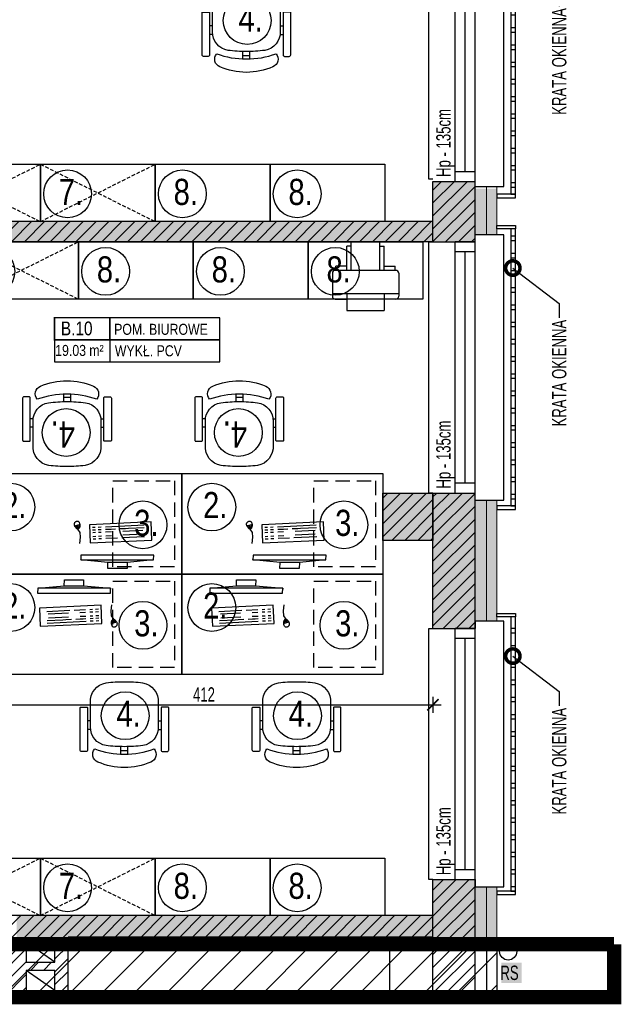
# Model space of a CAD drawing. Header units: millimetres. Extents: x 99331 to 130831, y -7610 to 25890.
# Tile 91 of 101: x 128026 to 128445, y 19850 to 20536. Entities that reach past the tile are written whole.
import ezdxf
from ezdxf import colors
from ezdxf.entities.mleader import LeaderData, LeaderLine
from ezdxf.enums import TextEntityAlignment as Align
from ezdxf.math import Vec2, Vec3

# ---------------------------------------------------------------- set-up
doc = ezdxf.new("R2010")
doc.units = ezdxf.units.MM
doc.linetypes.add('DASHED', pattern=[0.75, 0.5, -0.25])
doc.layers.get('DEFPOINTS').update_dxf_attribs({"lineweight": 9})
for name, color, linetype in [('_AAB_WYPOSAŻENIE', 193, 'Continuous'), ('_HSA_HATCH_WYPEŁNIENIA_PRZEGRÓD', 205, 'Continuous'), ('_HSA_OPIS', 43, 'Continuous'), ('_HSA_OPIS_WYPOSAŻENIA', 43, 'Continuous'), ('_HSA_STOLARKA_ZEWNĘTRZNA', 132, 'Continuous'), ('_HSA_WIDOKOWE', 1, 'Continuous'), ('_HSA_WIDOKOWE_CIENKIE', 8, 'Continuous'), ('_HSA_WYM_50', 141, 'Continuous'), ('_HSA_WYPOSAŻENIE', 193, 'Continuous'), ('_HSA_ZAKRES_OPRACOWANIA', 213, 'Continuous'), ('_HSA_ŚCIANY_DZIAŁOWE', 6, 'Continuous'), ('_HSA_ŚCIANY_KONSTRUKCYJNE', 3, 'Continuous'), ('_HSA_ŚCIANY_MUROWANE', 4, 'Continuous')]:
    doc.layers.add(name, color=color, linetype=linetype)
doc.layers.add('_HSA_IZOLACJA_TERMICZNA', color=2, linetype='Continuous', lineweight=5)
doc.layers.add('A- stolarka', color=221, linetype='Continuous', lineweight=20)
doc.layers.add('_HSA_ZAKRES_OPRACOWANIA_HATCH', color=31, linetype='Continuous', transparency=0.5)
doc.styles.add('Arial', font='Arial.ttf')
doc.styles.add('ARIAL_30', font='Arial.ttf', dxfattribs={"width": 0.8, "height": 7})
doc.styles.add('ARIAL_50', font='Arial Narrow.ttf', dxfattribs={"width": 0.8, "height": 10})
doc.linetypes.add('BATTING', pattern='A,0.00254,-2.54,[134,ltypeshp.shx,S=2.54,R=0,X=-2.54,Y=0],-5.08,[134,ltypeshp.shx,S=2.54,R=180,X=2.54,Y=0],-2.54', length=10.16254)
doc.dimstyles.new('WYM_WEWN_50', dxfattribs={"dimscale": 0.7, "dimtxt": 10, "dimasz": 2, "dimexe": 10, "dimexo": 0, "dimgap": 3, "dimtad": 1, "dimdec": 1, "dimrnd": 1e-05, "dimtxsty": 'ARIAL_50', "dimblk": 'Wym-03', "dimcen": 0, "dimdle": 10, "dimse1": 1, "dimse2": 1, "dimclrt": 256, "dimazin": 2, "dimtfac": 1, "dimtdec": 1, "dimtix": 1, "dimtmove": 2, "dimatfit": 0, "dimfxl": 1, "dimtolj": 1, "dimtzin": 0, "dimarcsym": 0})
pattern_1 = [(45, (40000, 0), (-4.49012806, 4.49012806), [])]

# ---------------------------------------------------------------- blocks, each defined once
blk = doc.blocks.new('*U7')
blk.add_line((1, 0.4), (1, -0.4))
at = {"const_width": 0.03}
blk.add_lwpolyline([(0, 0), (1, 0), (1, 0.4), (0, 0.4)], close=True, dxfattribs=at)
for points in [[(1, 0), (3, 0), (3, 0.4), (1, 0.4)], [(0, -0.4), (3, -0.4), (3, 0), (0, 0)]]:
    blk.add_lwpolyline(points, close=True)
at = {"style": 'Arial', "width": 0.8}
blk.add_attdef('NR', text='', height=0.25, dxfattribs=at).set_placement((0.4, 0.08), align=Align.CENTER)
for tag, p in [('NAZWA', (1.079, 0.089)), ('0000', (0.03, -0.291)), ('WYK', (1.092, -0.301))]:
    blk.add_attdef(tag, p, '', height=0.2, dxfattribs=at)
blk = doc.blocks.new('szafka_80x40')
at = {"layer": '_AAB_WYPOSAŻENIE'}
blk.add_lwpolyline([(0, 40), (80, 40), (80, 0), (0, 0)], close=True, dxfattribs=at)
at = {"layer": '_HSA_OPIS_WYPOSAŻENIA'}
blk.add_circle((18.91, 19.34), 16.65, dxfattribs=at)
at = {"layer": '_HSA_WYPOSAŻENIE', "linetype": 'DASHED', "ltscale": 5}
for points in [[(0, 40), (80, 0)], [(0, 0), (80, 40)]]:
    blk.add_lwpolyline(points, dxfattribs=at)
at = {"layer": '_HSA_OPIS_WYPOSAŻENIA', "insert": (12.8, 29.82), "char_height": 18.2, "attachment_point": 1, "style": 'ARIAL_30'}
blk.add_mtext_dynamic_manual_height_columns('7.', width=375.4118, gutter_width=5850.55, heights=[0], dxfattribs=at)
blk = doc.blocks.new('szafka_niska_80x40')
at = {"layer": '_AAB_WYPOSAŻENIE'}
blk.add_lwpolyline([(0, 40), (80, 40), (80, 0), (0, 0)], close=True, dxfattribs=at)
at = {"layer": '_HSA_OPIS_WYPOSAŻENIA'}
blk.add_circle((18.91, 19.34), 16.65, dxfattribs=at)
at = {"layer": '_HSA_OPIS_WYPOSAŻENIA', "insert": (12.8, 29.82), "char_height": 18.2, "attachment_point": 1, "style": 'ARIAL_30'}
blk.add_mtext_dynamic_manual_height_columns('8.', width=375.4118, gutter_width=5850.55, heights=[0], dxfattribs=at)
blk = doc.blocks.new('*U46')
at = {"linetype": 'ByBlock', "ltscale": 10}
for p, q in [((0, 14), (175, 14)), ((0, 0), (0, 14)), ((7, 0), (7, 14)), ((168, 14), (168, 0)), ((175, 14), (175, 0)), ((7, 7), (168, 7)), ((0, 0), (175, 0))]:
    blk.add_line(p, q, dxfattribs=at)
blk = doc.blocks.new('A$Cd0d3e085')
for points in [[(0, 0), (13.11, 0), (13.11, -2.48), (0, -2.48)], [(13.11, -2.48), (9.9, -2.48), (9.9, -193.46), (13.11, -193.46)], [(9.9, -13.46), (13.11, -13.46), (13.11, -10.54), (9.9, -10.54)], [(9.9, -25.46), (13.11, -25.46), (13.11, -22.54), (9.9, -22.54)], [(9.9, -37.46), (13.11, -37.46), (13.11, -34.54), (9.9, -34.54)], [(9.9, -49.46), (13.11, -49.46), (13.11, -46.54), (9.9, -46.54)], [(9.9, -61.46), (13.11, -61.46), (13.11, -58.54), (9.9, -58.54)], [(9.9, -73.46), (13.11, -73.46), (13.11, -70.54), (9.9, -70.54)], [(9.9, -85.46), (13.11, -85.46), (13.11, -82.54), (9.9, -82.54)], [(9.9, -97.46), (13.11, -97.46), (13.11, -94.54), (9.9, -94.54)], [(9.9, -109.46), (13.11, -109.46), (13.11, -106.54), (9.9, -106.54)], [(9.9, -121.46), (13.11, -121.46), (13.11, -118.54), (9.9, -118.54)], [(9.9, -133.46), (13.11, -133.46), (13.11, -130.54), (9.9, -130.54)], [(9.9, -145.46), (13.11, -145.46), (13.11, -142.54), (9.9, -142.54)], [(9.9, -157.46), (13.11, -157.46), (13.11, -154.54), (9.9, -154.54)], [(9.9, -169.46), (13.11, -169.46), (13.11, -166.54), (9.9, -166.54)], [(9.9, -181.46), (13.11, -181.46), (13.11, -178.54), (9.9, -178.54)], [(9.9, -193.46), (13.11, -193.46), (13.11, -190.54), (9.9, -190.54)], [(0, -195.94), (13.11, -195.94), (13.11, -193.46), (0, -193.46)]]:
    blk.add_lwpolyline(points, close=True)
blk = doc.blocks.new('A$Cbb3937aa')
for points in [[(0, 197.94), (13.11, 197.94), (13.11, 195.46), (0, 195.46)], [(13.11, 195.46), (9.9, 195.46), (9.9, 2.48), (13.11, 2.48)], [(9.9, 187.44), (13.11, 187.44), (13.11, 190.37), (9.9, 190.37)], [(9.9, 175.44), (13.11, 175.44), (13.11, 178.37), (9.9, 178.37)], [(9.9, 163.44), (13.11, 163.44), (13.11, 166.37), (9.9, 166.37)], [(9.9, 151.44), (13.11, 151.44), (13.11, 154.37), (9.9, 154.37)], [(9.9, 139.44), (13.11, 139.44), (13.11, 142.37), (9.9, 142.37)], [(9.9, 127.44), (13.11, 127.44), (13.11, 130.37), (9.9, 130.37)], [(9.9, 115.44), (13.11, 115.44), (13.11, 118.37), (9.9, 118.37)], [(9.9, 103.44), (13.11, 103.44), (13.11, 106.37), (9.9, 106.37)], [(9.9, 91.44), (13.11, 91.44), (13.11, 94.37), (9.9, 94.37)], [(9.9, 79.44), (13.11, 79.44), (13.11, 82.37), (9.9, 82.37)], [(9.9, 67.44), (13.11, 67.44), (13.11, 70.37), (9.9, 70.37)], [(9.9, 55.44), (13.11, 55.44), (13.11, 58.37), (9.9, 58.37)], [(9.9, 43.44), (13.11, 43.44), (13.11, 46.37), (9.9, 46.37)], [(9.9, 31.44), (13.11, 31.44), (13.11, 34.37), (9.9, 34.37)], [(9.9, 19.44), (13.11, 19.44), (13.11, 22.37), (9.9, 22.37)], [(9.9, 7.44), (13.11, 7.44), (13.11, 10.37), (9.9, 10.37)], [(0, 0), (13.11, 0), (13.11, 2.48), (0, 2.48)]]:
    blk.add_lwpolyline(points, close=True)
blk = doc.blocks.new('*U92')
at = {"layer": '_AAB_WYPOSAŻENIE'}
blk.add_lwpolyline([(34485.45, 9512.76), (34625.45, 9512.76), (34625.45, 9442.76), (34485.45, 9442.76)], close=True, dxfattribs=at)
at = {"layer": '_HSA_OPIS_WYPOSAŻENIA'}
blk.add_circle((34506.38, 9489.46), 16.65, dxfattribs=at)
at = {"layer": '_HSA_OPIS_WYPOSAŻENIA', "insert": (34500.28, 9499.95), "char_height": 18.2, "attachment_point": 1, "style": 'ARIAL_30'}
blk.add_mtext_dynamic_manual_height_columns('2.', width=375.4118, gutter_width=5850.55, heights=[0], dxfattribs=at)
blk = doc.blocks.new('*U90')
at = {"layer": '_AAB_WYPOSAŻENIE', "linetype": 'DASHED', "ltscale": 20}
blk.add_lwpolyline([(34417.42, 9446.22), (34374.42, 9446.22), (34374.42, 9506.22), (34417.42, 9506.22)], close=True, dxfattribs=at)
at = {"layer": '_HSA_OPIS_WYPOSAŻENIA'}
blk.add_circle((34395.36, 9475.54), 16.65, dxfattribs=at)
at = {"layer": '_HSA_OPIS_WYPOSAŻENIA', "insert": (34389.25, 9486.03), "char_height": 18.2, "attachment_point": 1, "style": 'ARIAL_30'}
blk.add_mtext_dynamic_manual_height_columns('3.', width=375.4118, gutter_width=5850.55, heights=[0], dxfattribs=at)
blk = doc.blocks.new('KRZO')
at = {"color": 0}
for p, q in [((-23.6, -27.3), (-25.6, -27.3)), ((23.6, -27.3), (25.6, -27.3)), ((-23.53, -33.3), (-25.6, -33.3)), ((23.53, -33.3), (25.6, -33.3)), ((-2.46, -50.38), (-2.46, -45.2)), ((2.46, -50.38), (2.46, -45.2))]:
    blk.add_line(p, q, dxfattribs=at)
for points in [[(0, 0, 0.028526), (-12.69, -0.67, 0.385652), (-23.6, -14.7), (-23.6, -31.4, 0.383693), (-12.8, -44.4, 0.032317), (0, -45.23, 0.032317), (12.8, -44.4, 0.383693), (23.6, -31.4), (23.6, -14.7, 0.385652), (12.69, -0.67, 0.028526)], [(-29.9, -48.6, -0.414214), (-30.9, -47.6), (-30.9, -46.6), (-30.9, -18.2, -0.414214), (-30.4, -17.7), (-26.1, -17.7, -0.414214), (-25.6, -18.2), (-25.6, -47.6, -0.414214), (-26.6, -48.6), (-28.9, -48.6)], [(29.9, -48.6, 0.414214), (30.9, -47.6), (30.9, -46.6), (30.9, -18.2, 0.414214), (30.4, -17.7), (26.1, -17.7, 0.414214), (25.6, -18.2), (25.6, -47.6, 0.414214), (26.6, -48.6), (28.9, -48.6)], [(0, -59.73, 0.099829), (18.48, -55.96, 0.505402), (20.7, -46.8, -0.087014), (0, -50.43, -0.087014), (-20.7, -46.8, 0.505402), (-18.48, -55.96, 0.099829)]]:
    blk.add_lwpolyline(points, format="xyb", close=True, dxfattribs=at)
blk.add_lwpolyline([(2.46, -48), (0, -48), (-2.46, -48)], dxfattribs=at)
blk = doc.blocks.new('*U89')
at = {"layer": '_HSA_OPIS_WYPOSAŻENIA'}
blk.add_circle((0.57, -23.64), 16.65, dxfattribs=at)
at = {"layer": '_AAB_WYPOSAŻENIE', "xscale": -1, "rotation": 359.9999999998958}
blk.add_blockref('KRZO', (0, 0), dxfattribs=at)
at = {"layer": '_HSA_OPIS_WYPOSAŻENIA', "insert": (-5.53, -13.16), "char_height": 18.2, "attachment_point": 1, "style": 'ARIAL_30'}
blk.add_mtext_dynamic_manual_height_columns('4.', width=375.4118, gutter_width=5850.55, heights=[0], dxfattribs=at)
blk = doc.blocks.new('E1')
for p, q in [((39168.7, -57603.37), (39169.02, -57603.64)), ((39190.41, -57601.59), (39192.43, -57601.04)), ((39190.48, -57601.85), (39192.49, -57601.31)), ((39191, -57601.71), (39190.94, -57601.44)), ((39192.14, -57601.4), (39192.08, -57601.14)), ((39183.08, -57612.16), (39183.17, -57614.16)), ((39183.26, -57616.16), (39183.36, -57618.15)), ((39184.87, -57612.08), (39184.97, -57614.07)), ((39185.06, -57616.07), (39185.16, -57618.07)), ((39187.57, -57611.95), (39187.67, -57613.95)), ((39187.76, -57615.94), (39187.85, -57617.94)), ((39189.37, -57611.86), (39189.46, -57613.86)), ((39189.56, -57615.86), (39189.65, -57617.86)), ((39191.17, -57611.78), (39191.26, -57613.77)), ((39191.36, -57615.77), (39191.45, -57617.77)), ((39183.5, -57621.15), (39183.88, -57629.14)), ((39185.3, -57621.07), (39185.49, -57625.06)), ((39187.99, -57620.94), (39188.18, -57624.93)), ((39191.59, -57620.77), (39192.86, -57647.74)), ((39184.02, -57632.14), (39184.77, -57648.12)), ((39185.86, -57633.05), (39186.52, -57647.04)), ((39188.56, -57632.92), (39189.22, -57646.91))]:
    blk.add_line(p, q)
at = {"flags": 128}
for points in [[(39166.69, -57636.03), (39162.56, -57635.85), (39162.56, -57622.41), (39166.69, -57622.59), (39168.41, -57603.61), (39168.41, -57654.39), (39166.69, -57636.03), (39166.69, -57622.59)], [(39168.41, -57654.39), (39171.72, -57654.54), (39171.72, -57603.76), (39168.41, -57603.61)], [(39179.99, -57602.96), (39184.2, -57603.5), (39187.58, -57603.2), (39189.99, -57601.64)], [(39189.79, -57620.85), (39189.89, -57622.85), (39189.98, -57624.85), (39190.12, -57627.84)], [(39190.26, -57630.84), (39190.45, -57634.84), (39190.54, -57636.83), (39191.06, -57647.82)]]:
    blk.add_lwpolyline(points, dxfattribs=at)
for points in [[(39189.99, -57601.69), (39189.99, -57601.43), (39190.07, -57601.17), (39190.2, -57600.91), (39190.38, -57600.64), (39190.6, -57600.39), (39190.86, -57600.15), (39191.16, -57599.92), (39191.47, -57599.72), (39191.8, -57599.55), (39192.15, -57599.4), (39192.5, -57599.29), (39192.84, -57599.21), (39193.19, -57599.17), (39193.52, -57599.16), (39193.84, -57599.2), (39194.13, -57599.27), (39194.4, -57599.39), (39194.64, -57599.54), (39194.85, -57599.72), (39195.04, -57599.93), (39195.19, -57600.15), (39195.32, -57600.39), (39195.41, -57600.63), (39195.48, -57600.87), (39195.51, -57601.11), (39195.51, -57601.34), (39195.48, -57601.56), (39195.41, -57601.77), (39195.31, -57601.97), (39195.16, -57602.15), (39194.97, -57602.33), (39194.74, -57602.48), (39194.46, -57602.63), (39194.15, -57602.76), (39193.8, -57602.86), (39193.43, -57602.95), (39193.05, -57603.01), (39192.66, -57603.04), (39192.27, -57603.04), (39191.89, -57603), (39191.53, -57602.93), (39191.18, -57602.83), (39190.87, -57602.7), (39190.59, -57602.54), (39190.36, -57602.36), (39190.17, -57602.15), (39190.05, -57601.93)], [(39192.14, -57599.9), (39191.98, -57599.97), (39191.68, -57600.13), (39191.39, -57600.31), (39191.13, -57600.52), (39190.89, -57600.73), (39190.7, -57600.95), (39190.55, -57601.17), (39190.45, -57601.36), (39190.41, -57601.53), (39190.4, -57601.65), (39190.43, -57601.75), (39190.5, -57601.87), (39190.62, -57602.01), (39190.8, -57602.15), (39191.03, -57602.28), (39191.3, -57602.4), (39191.6, -57602.48), (39191.93, -57602.55), (39192.27, -57602.58), (39192.63, -57602.58), (39192.81, -57602.56)], [(39182.31, -57653.24), (39194.89, -57652.65), (39192.87, -57609.69), (39180.29, -57610.29)]]:
    blk.add_lwpolyline(points, close=True, dxfattribs=at)
blk = doc.blocks.new('_DotSmall')
at = {"color": 0, "linetype": 'ByBlock', "const_width": 0.5}
blk.add_lwpolyline([(-0.0625, 0, 1), (0.0625, 0, 1)], format="xyb", close=True, dxfattribs=at)
blk = doc.blocks.new('Wym-03')
for p, q in [((-4, 0), (4, 0)), ((0, 4), (0, -4))]:
    blk.add_line(p, q)
blk.add_lwpolyline([(-2.83, -2.83, 0.8, 0.8, 0), (2.83, 2.83, 0.05, 0.05, 0)], format="xyseb")
blk = doc.blocks.new('*D187')
at = {"layer": '_HSA_WYM_50', "color": 0, "lineweight": -2, "transparency": 16777216}
blk.add_line((127903.21, 20058.31), (128312.41, 20058.31), dxfattribs=at)
at = {"layer": 'DEFPOINTS', "color": 0, "transparency": 16777216}
for p in [(128313.81, 20111.42), (128313.81, 20058.31), (127901.81, 20039.88)]:
    blk.add_point(p, dxfattribs=at)
at = {"layer": '_HSA_WYM_50', "color": 0, "lineweight": -2, "transparency": 16777216, "xscale": 1.4, "yscale": 1.4, "zscale": 1.4, "rotation": 180}
blk.add_blockref('Wym-03', (127901.81, 20058.31), dxfattribs=at)
at = {"layer": '_HSA_WYM_50', "color": 0, "lineweight": -2, "transparency": 16777216, "xscale": 1.4, "yscale": 1.4, "zscale": 1.4}
blk.add_blockref('Wym-03', (128313.81, 20058.31), dxfattribs=at)
at = {"layer": '_HSA_WYM_50', "transparency": 16777216, "insert": (128154.26, 20065.43), "char_height": 10, "attachment_point": 5, "style": 'ARIAL_50'}
blk.add_mtext('\\A1;412', dxfattribs=at)

msp = doc.modelspace()

# ---------------------------------------------------------------- hatches: boundary and pattern name
at = {"layer": '_HSA_HATCH_WYPEŁNIENIA_PRZEGRÓD'}
h = msp.add_hatch(dxfattribs=at)
h.set_pattern_fill('ANSI31', color=256, scale=2, style=0)
h.set_pattern_definition([(45, (56000, 0), (-4.49012806, 4.49012806), [])])
h.paths.add_polyline_path([(128343.19, 21444.24), (128313.81, 21444.24), (128313.81, 21335.52), (128343.19, 21335.52)])
h.paths.add_polyline_path([(128313.81, 21406.25), (128263.81, 21406.25), (128263.81, 21370.53), (128313.81, 21370.53)])
h.paths.add_polyline_path([(128343.19, 21160.52), (128313.81, 21160.52), (128313.81, 21085.42), (128343.19, 21085.42)])
h.paths.add_polyline_path([(128343.19, 20910.42), (128313.81, 20910.42), (128313.81, 20749.35), (128343.19, 20749.35)])
h.paths.add_polyline_path([(128313.81, 20792.64), (128278.81, 20792.64), (128278.81, 20760.64), (128313.81, 20760.64)])
h.paths.add_polyline_path([(128343.19, 20639.35), (128313.81, 20639.35), (128313.81, 20597.92), (128343.19, 20597.92)])
h.paths.add_polyline_path([(128343.19, 20422.92), (128313.81, 20422.92), (128313.81, 20380.8), (128343.19, 20380.8)])
h.paths.add_polyline_path([(128313.81, 20205.8), (128278.81, 20205.8), (128278.81, 20172.8), (128313.81, 20172.8)])
h.paths.add_polyline_path([(120845.6, 25016.02), (125067.47, 25016.02), (125067.47, 25839.79), (120845.6, 25839.79)], flags=9)
h.paths.add_polyline_path([(126952.22, 20405.4), (127041.05, 20405.4), (127041.05, 20433.52), (126952.22, 20433.52)], flags=9)
h.paths.add_polyline_path([(128343.19, 21701.88), (128313.81, 21701.88), (128313.81, 21619.24), (128343.19, 21619.24)])
at = {"layer": '_HSA_HATCH_WYPEŁNIENIA_PRZEGRÓD', "true_color": 0x969696}
h = msp.add_hatch(color=252, dxfattribs=at)
h.paths.add_polyline_path([(128278.81, 20205.8), (128278.81, 20172.8), (128313.81, 20172.8), (128313.81, 20205.8)])
h.paths.add_polyline_path([(128313.81, 20422.92), (128313.81, 20380.8), (128343.19, 20380.8), (128343.19, 20385.8), (128358.19, 20385.8), (128358.19, 20417.92), (128343.19, 20417.92), (128343.19, 20422.92)])
h.paths.add_polyline_path([(128313.81, 20639.35), (128313.81, 20597.92), (128343.19, 20597.92), (128343.19, 20602.92), (128358.19, 20602.92), (128358.19, 20633.42), (128343.19, 20633.42), (128343.19, 20639.35)])
h.paths.add_polyline_path([(128313.81, 20910.42), (128313.81, 20792.64), (128278.81, 20792.64), (128278.81, 20760.64), (128313.81, 20760.64), (128313.81, 20749.35), (128343.19, 20749.35), (128343.19, 20755.42), (128358.19, 20755.42), (128358.19, 20905.42), (128343.19, 20905.42), (128343.19, 20910.42)])
h.paths.add_polyline_path([(128313.81, 21160.52), (128313.81, 21085.42), (128343.19, 21085.42), (128343.19, 21090.42), (128358.19, 21090.42), (128358.19, 21155.52), (128343.19, 21155.52), (128343.19, 21160.52)])
h.paths.add_polyline_path([(128313.81, 21444.24), (128313.81, 21406.25), (128263.81, 21406.25), (128263.81, 21370.53), (128313.81, 21370.53), (128313.81, 21335.52), (128343.19, 21335.52), (128343.19, 21340.52), (128358.19, 21340.52), (128358.19, 21439.24), (128343.19, 21439.24), (128343.19, 21444.24)])
h.paths.add_polyline_path([(128313.81, 21619.24), (128343.19, 21619.24), (128343.19, 21624.24), (128358.19, 21624.24), (128358.19, 21701.88), (128313.81, 21701.88)])
h = msp.add_hatch(color=252, dxfattribs=at)
h.paths.add_polyline_path([(127908.74, 21358.65), (127928.74, 21358.65), (127928.74, 21344.65), (127908.74, 21344.65)], flags=16)
h.paths.add_polyline_path([(127908.74, 21316.2), (127928.74, 21316.2), (127928.74, 21302.2), (127908.74, 21302.2)], flags=16)
h.paths.add_polyline_path([(128313.81, 21127.88), (127901.81, 21127.88), (127901.81, 21195.11), (127886.81, 21195.11), (127886.81, 21074.05), (127901.81, 21074.05), (127901.81, 21112.88), (128313.81, 21112.88)])
h.paths.add_polyline_path([(127908.74, 20911.72), (127908.74, 20925.72), (127928.74, 20925.72), (127928.74, 20911.72)], flags=16)
h.paths.add_polyline_path([(127905.74, 20412), (127925.74, 20412), (127925.74, 20398), (127925.74, 20380.88), (128313.81, 20380.88), (128313.81, 20394.88), (127928.84, 20394.88), (127928.84, 20455.93), (127901.81, 20455.93), (127901.81, 20470.05), (127886.81, 20470.05), (127886.81, 20362.05), (127901.81, 20362.05), (127901.81, 20380.88), (127905.74, 20380.88), (127905.74, 20398)])
h.paths.add_polyline_path([(127905.74, 20419.22), (127905.74, 20433.22), (127925.74, 20433.22), (127925.74, 20419.22)], flags=16)
h.paths.add_polyline_path([(127706.81, 20039.88), (127706.81, 20024.88)])
h.paths.add_polyline_path([(127886.81, 20835.05), (127901.81, 20835.05), (127901.81, 20872.38), (127908.74, 20872.38), (127908.74, 20890.5), (127908.74, 20904.5), (127928.74, 20904.5), (127928.74, 20890.5), (127928.74, 20872.38), (128313.81, 20872.38), (128313.81, 20888.38), (127931.84, 20888.38), (127931.84, 20943.43), (127901.81, 20943.43), (127901.81, 20963.05), (127886.81, 20963.05)])
h.paths.add_polyline_path([(127853.81, 21394.88), (127853.81, 21379.88), (127886.81, 21379.88), (127886.81, 21337.42), (127908.74, 21337.42), (127928.74, 21337.42), (127928.74, 21323.42), (127908.74, 21323.42), (127886.81, 21323.42), (127886.81, 21297.11), (127934.49, 21297.11), (127934.49, 21379.88), (128263.81, 21379.88), (128263.81, 21394.88), (127928.74, 21394.88), (127928.74, 21379.88), (127928.74, 21365.88), (127908.74, 21365.88), (127908.74, 21379.88), (127908.74, 21394.88)])
h.paths.add_polyline_path([(127751.81, 21379.88), (127751.81, 21394.88), (127706.81, 21394.88), (127706.81, 21468.86), (127691.81, 21468.86), (127691.81, 21311.14), (127706.81, 21311.14), (127706.81, 21379.88)])
h.paths.add_polyline_path([(127901.81, 20124.42), (127901.81, 20238.88), (127886.81, 20238.88), (127886.81, 20124.42)])
h.paths.add_polyline_path([(127901.81, 20589.05), (127901.81, 20733.05), (127886.81, 20733.05), (127886.81, 20589.05)])
h.paths.add_polyline_path([(127886.81, 19911.42), (127926.81, 19911.42), (127926.81, 19935.95), (127916.48, 19935.95), (127896.48, 19935.95), (127896.48, 19949.95), (127916.48, 19949.95), (127926.81, 19949.95), (127926.81, 19975.26), (127907.81, 19975.26), (127907.81, 20039.88), (127886.81, 20039.88), (127886.92, 20024.88), (127886.81, 20024.88), (127886.81, 19969.6), (127896.48, 19969.6), (127916.48, 19969.6), (127916.48, 19955.6), (127896.48, 19955.6), (127886.81, 19955.6), (127886.81, 19928.37), (127896.48, 19928.37), (127916.48, 19928.37), (127916.48, 19914.37), (127896.48, 19914.37), (127886.81, 19914.37)])
h.paths.add_polyline_path([(128023.81, 19891.42), (128059.54, 19891.42), (128059.54, 19896.42), (128313.81, 19896.42), (128313.81, 19891.42), (128358.19, 19891.42), (128358.19, 19931.42), (128343.19, 19931.42), (128343.19, 19936.42), (128313.81, 19936.42), (128313.81, 19911.42), (128023.81, 19911.42)])
h.paths.add_polyline_path([(128030.4, 19891.42), (128050.4, 19891.42), (128050.4, 19892.85), (128030.4, 19892.85)], flags=17)
h.paths.add_polyline_path([(127907.81, 19891.42), (127919.81, 19891.42), (127919.81, 19896.42), (127907.81, 19896.42)])
h.paths.add_polyline_path([(127789.81, 19891.42), (127801.81, 19891.42), (127801.81, 19896.42), (127789.81, 19896.42)])
at = {"layer": '_HSA_HATCH_WYPEŁNIENIA_PRZEGRÓD'}
h = msp.add_hatch(dxfattribs=at)
h.set_pattern_fill('ANSI31', color=256, scale=2, style=0)
h.set_pattern_definition(pattern_1)
h.paths.add_polyline_path([(128313.81, 20380.88), (128313.81, 20394.88), (127928.84, 20394.88), (127928.84, 20455.93), (127901.81, 20455.93), (127901.81, 20470.05), (127886.81, 20470.05), (127886.81, 20362.05), (127901.81, 20362.05), (127901.81, 20380.88), (127905.74, 20380.88), (127905.74, 20398), (127905.74, 20412), (127925.74, 20412), (127925.74, 20398), (127925.74, 20380.88)])
h.paths.add_polyline_path([(127925.74, 20419.22), (127905.74, 20419.22), (127905.74, 20433.22), (127925.74, 20433.22)], flags=16)
at = {"layer": '_HSA_HATCH_WYPEŁNIENIA_PRZEGRÓD', "true_color": 0x969696}
msp.add_hatch(color=252, dxfattribs=at).paths.add_polyline_path([(128313.81, 20111.42), (128343.19, 20111.42), (128343.19, 20116.42), (128358.19, 20116.42), (128358.19, 20200.8), (128343.19, 20200.8), (128343.19, 20205.8), (128313.81, 20205.8)])
at = {"layer": '_HSA_HATCH_WYPEŁNIENIA_PRZEGRÓD'}
h = msp.add_hatch(dxfattribs=at)
h.set_pattern_fill('ANSI31', color=256, scale=2, style=0)
h.set_pattern_definition([(45, (55913.8656, -21.5204), (-4.49012806, 4.49012806), [])])
h.paths.add_polyline_path([(128313.81, 20111.42), (128343.19, 20111.42), (128343.19, 20205.8), (128313.81, 20205.8)])
h = msp.add_hatch(dxfattribs=at)
h.set_pattern_fill('ANSI31', color=256, scale=2, style=0)
h.set_pattern_definition(pattern_1)
h.paths.add_polyline_path([(128030.4, 19891.42), (128050.4, 19891.42), (128050.4, 19892.85), (128030.4, 19892.85)], flags=17)
h.paths.add_polyline_path([(127789.81, 19891.42), (127801.81, 19891.42), (127801.81, 19896.42), (127907.81, 19896.42), (127907.81, 19891.42), (127919.81, 19891.42), (127919.81, 19896.42), (128008.81, 19896.42), (128008.81, 19891.42), (128059.54, 19891.42), (128059.54, 19896.42), (128313.81, 19896.42), (128313.81, 19891.42), (128343.19, 19891.42), (128343.19, 19936.42), (128313.81, 19936.42), (128313.81, 19911.42), (127926.81, 19911.42), (127926.81, 19935.95), (127916.48, 19935.95), (127896.48, 19935.95), (127896.48, 19949.95), (127916.48, 19949.95), (127926.81, 19949.95), (127926.81, 19975.26), (127907.81, 19975.26), (127907.81, 20039.88), (127886.92, 20039.88), (127886.92, 20024.88), (127886.81, 20024.88), (127886.81, 19969.6), (127896.48, 19969.6), (127916.48, 19969.6), (127916.48, 19955.6), (127896.48, 19955.6), (127886.81, 19955.6), (127886.81, 19928.37), (127896.48, 19928.37), (127916.48, 19928.37), (127916.48, 19914.37), (127896.48, 19914.37), (127886.81, 19914.37), (127886.81, 19911.42), (127706.81, 19911.42), (127706.81, 20052.14), (127683.81, 20052.14), (127683.81, 20027.14), (127688.81, 20027.14), (127688.81, 19891.42), (127713.81, 19891.42), (127713.81, 19896.42), (127789.81, 19896.42)])
at = {"layer": '_HSA_ZAKRES_OPRACOWANIA_HATCH', "linetype": 'Continuous', "lineweight": 0}
h = msp.add_hatch(dxfattribs=at)
h.set_pattern_fill('ANSI31', color=256, scale=5, style=0)
h.set_pattern_definition([(45, (3403.783, 0), (-11.2253202, 11.2253202), [])])
h.paths.add_polyline_path([(128358.19, 21738.73), (126601.39, 21738.73), (126601.39, 21360.53), (126749.33, 21360.53), (126749.33, 21395.53), (126784.33, 21395.53), (126784.33, 21411.25), (126844.33, 21411.25), (126844.33, 21402.53), (127686.81, 21402.53), (127686.81, 21701.88), (128358.19, 21701.88)])
h.paths.add_polyline_path([(126739.33, 19854.57), (128358.19, 19854.57), (128358.19, 19891.42), (127683.81, 19891.42), (127683.81, 20057.14), (127686.81, 20526.14), (127389.33, 20526.14), (127389.33, 20759.14), (126739.33, 20759.14)])
at = {"layer": '_HSA_ZAKRES_OPRACOWANIA_HATCH', "ltscale": 0.07}
h = msp.add_hatch(dxfattribs=at)
h.set_pattern_fill('ANSI31', color=256, scale=2, style=0)
h.set_pattern_definition([(45, (56933.797, 1317.1015), (-4.49012806, 4.49012806), [])])
h.paths.add_polyline_path([(126792.33, 20365.53), (126754.33, 20365.53), (126754.33, 19896.53), (126792.33, 19896.53)])
h.paths.add_polyline_path([(126792.33, 20759.14), (126754.33, 20759.14), (126754.33, 20480.53), (126792.33, 20480.53)])
h.paths.add_polyline_path([(128313.81, 19854.57), (128343.19, 19854.57), (128343.19, 19891.42), (128313.81, 19891.42)])
h = msp.add_hatch(dxfattribs=at)
h.set_pattern_fill('ANSI31', color=256, scale=2, style=0)
h.set_pattern_definition([(45, (128018.987, 19580.425), (-4.49013, 4.49013), [])])
h.paths.add_polyline_path([(127919.81, 19891.42), (127907.81, 19891.42), (127907.81, 19851.42), (127919.81, 19851.42)], flags=17)
h.paths.add_polyline_path([(128030.4, 19859.19), (128030.4, 19873.19), (128050.4, 19873.19), (128050.4, 19859.19)], flags=16)
h.paths.add_polyline_path([(127688.81, 19854.57), (127713.81, 19854.57), (127713.81, 19891.42), (127688.81, 19891.42)])
h.paths.add_polyline_path([(128008.81, 19854.57), (128059.54, 19854.57), (128059.54, 19891.42), (128050.4, 19891.42), (128050.4, 19878.85), (128030.4, 19878.85), (128030.4, 19891.42), (128008.81, 19891.42)])
h.paths.add_polyline_path([(127789.81, 19854.57), (127801.81, 19854.57), (127801.81, 19891.42), (127789.81, 19891.42)])

# ---------------------------------------------------------------- linework, layer by layer
at = {"layer": '_HSA_IZOLACJA_TERMICZNA', "color": 8, "linetype": 'BATTING', "ltscale": 0.6}
for p, q in [((128351.19, 20419.42), (128351.19, 20385.8)), ((128351.19, 20200.8), (128351.19, 20116.42)), ((128351.19, 19931.42), (128351.19, 19891.42))]:
    msp.add_line(p, q, dxfattribs=at)
at = {"layer": '_HSA_IZOLACJA_TERMICZNA'}
for p, q in [((128358.19, 20419.42), (128358.19, 20385.8)), ((128358.19, 20200.8), (128358.19, 20116.42)), ((128358.19, 19931.42), (128358.19, 19891.42))]:
    msp.add_line(p, q, dxfattribs=at)
at = {"layer": '_HSA_WIDOKOWE'}
msp.add_line((128283.81, 19891.42), (128283.81, 19896.42), dxfattribs=at)
for points in [[(128343.19, 20419.42), (128363.19, 20419.42), (128363.19, 20602.92), (128343.19, 20602.92)], [(128313.81, 20424.42), (128310.81, 20424.42), (128310.81, 20597.92), (128313.81, 20597.92)], [(128343.19, 20200.8), (128363.19, 20200.8), (128363.19, 20385.8), (128343.19, 20385.8)], [(128313.81, 20205.8), (128310.81, 20205.8), (128310.81, 20380.8), (128313.81, 20380.8)], [(128343.19, 19936.42), (128343.19, 19931.42), (128363.19, 19931.42), (128363.19, 20116.42), (128343.19, 20116.42), (128343.19, 20111.42)], [(128313.81, 19936.42), (128310.81, 19936.42), (128310.81, 20111.42), (128313.81, 20111.42)]]:
    msp.add_lwpolyline(points, dxfattribs=at)
at = {"layer": '_HSA_WYPOSAŻENIE'}
for p, q in [((128253.81, 20360.88), (128253.81, 20377.88)), ((128256.81, 20377.88), (128253.81, 20377.88)), ((128256.81, 20360.88), (128256.81, 20380.88)), ((128279.81, 20380.88), (128256.81, 20380.88)), ((128276.81, 20360.88), (128276.81, 20380.88)), ((128276.81, 20377.88), (128279.81, 20377.88)), ((128279.81, 20360.88), (128279.81, 20377.88)), ((128246.2, 20360.88), (128246.2, 20363.88)), ((128253.81, 20363.88), (128246.2, 20363.88)), ((128279.81, 20363.88), (128287.43, 20363.88)), ((128287.43, 20360.88), (128287.43, 20363.88)), ((128243.7, 20358.88), (128243.7, 20342.88)), ((128287.93, 20360.88), (128245.7, 20360.88)), ((128289.93, 20358.88), (128289.93, 20342.88)), ((128243.7, 20344.92), (128289.93, 20344.92)), ((128245.7, 20340.88), (128253.81, 20340.88)), ((128253.81, 20344.92), (128253.81, 20332.92)), ((128279.81, 20344.92), (128279.81, 20332.92)), ((128287.93, 20340.88), (128279.81, 20340.88)), ((128253.81, 20332.92), (128279.81, 20332.92))]:
    msp.add_line(p, q, dxfattribs=at)
for centre, start, end in [((128245.7, 20358.88), 90, 180), ((128287.93, 20358.88), 0, 90), ((128245.7, 20342.88), 180, 270), ((128287.93, 20342.88), 270, 0)]:
    msp.add_arc(centre, 2, start, end, dxfattribs=at)
at = {"layer": '_HSA_ZAKRES_OPRACOWANIA', "linetype": 'DASHED', "ltscale": 60, "const_width": 10}
for points in [[(128440.02, 19891.42), (128440.02, 19854.57), (126601.39, 19854.57), (126601.39, 21738.73), (128440.02, 21738.73), (128440.02, 21701.88)], [(128440.02, 19891.42), (127683.81, 19891.42), (127683.81, 20057.14), (127686.81, 20057.14), (127686.81, 20526.14), (127389.33, 20526.14), (127389.33, 20759.14), (126601.39, 20759.14)]]:
    msp.add_lwpolyline(points, dxfattribs=at)
at = {"layer": '_HSA_ZAKRES_OPRACOWANIA_HATCH'}
for p, q in [((128283.81, 19854.57), (128283.81, 19896.42)), ((128050.4, 19878.85), (128030.4, 19892.85)), ((128313.81, 19854.57), (128313.81, 19891.42)), ((128343.19, 19854.57), (128343.19, 19891.42)), ((128358.19, 19891.42), (128358.19, 19854.57)), ((128050.4, 19859.19), (128030.4, 19873.19))]:
    msp.add_line(p, q, dxfattribs=at)
at = {"layer": '_HSA_ZAKRES_OPRACOWANIA_HATCH', "linetype": 'BATTING', "ltscale": 0.6}
msp.add_line((128351.19, 19891.42), (128351.19, 19854.57), dxfattribs=at)
at = {"layer": '_HSA_ZAKRES_OPRACOWANIA_HATCH'}
msp.add_lwpolyline([(128059.54, 19854.57), (128059.54, 19896.42)], dxfattribs=at)
for points in [[(128030.4, 19878.85), (128050.4, 19878.85), (128050.4, 19892.85), (128030.4, 19892.85)], [(128030.4, 19859.19), (128050.4, 19859.19), (128050.4, 19873.19), (128030.4, 19873.19)]]:
    msp.add_lwpolyline(points, close=True, dxfattribs=at)
msp.add_circle((128366.19, 19886.42), 6, dxfattribs=at)
at = {"layer": '_HSA_ŚCIANY_DZIAŁOWE'}
for p, q in [((128313.81, 20394.88), (127928.84, 20394.88)), ((128313.81, 20380.88), (127925.74, 20380.88)), ((128313.81, 19911.42), (127926.81, 19911.42)), ((128313.81, 19896.42), (128059.54, 19896.42))]:
    msp.add_line(p, q, dxfattribs=at)
at = {"layer": '_HSA_ŚCIANY_KONSTRUKCYJNE'}
msp.add_lwpolyline([(128278.81, 20205.8), (128313.81, 20205.8), (128313.81, 20172.8), (128278.81, 20172.8)], close=True, dxfattribs=at)
at = {"layer": '_HSA_ŚCIANY_MUROWANE'}
for p, q in [((128313.81, 20422.92), (128343.19, 20422.92)), ((128313.81, 20380.8), (128313.81, 20422.92)), ((128343.19, 20380.8), (128343.19, 20422.92)), ((128313.81, 20380.8), (128343.19, 20380.8)), ((128313.81, 20205.8), (128343.19, 20205.8)), ((128313.81, 20111.42), (128313.81, 20205.8)), ((128343.19, 20111.42), (128343.19, 20205.8)), ((128313.81, 20111.42), (128343.19, 20111.42)), ((128313.81, 19936.42), (128343.19, 19936.42)), ((128313.81, 19891.42), (128313.81, 19936.42)), ((128343.19, 19891.42), (128343.19, 19936.42))]:
    msp.add_line(p, q, dxfattribs=at)
at = {"layer": 'A- stolarka', "color": 0}
for points in [[(128343.19, 20380.8), (128328.19, 20380.8)], [(128328.19, 20205.8), (128343.19, 20205.8)], [(128328.19, 19936.42), (128343.19, 19936.42)]]:
    msp.add_lwpolyline(points, dxfattribs=at)

# ---------------------------------------------------------------- block references
at = {"layer": '_HSA_OPIS'}
ref = msp.add_blockref('*U7', (128050.21, 20312.61), dxfattribs=dict(at, xscale=38.4, yscale=38.4, zscale=38.4))
ref.add_attrib('NR', 'B.10', dxfattribs={"layer": '0', "height": 9.6, "style": 'Arial', "width": 0.8}).set_placement((128065.57, 20315.68), align=Align.CENTER)
ref.add_attrib('NAZWA', 'POM. BIUROWE', (128091.66, 20316.02), dxfattribs={"layer": '0', "height": 7.68, "style": 'Arial', "width": 0.8})
ref.add_attrib('POW', '19.03', dxfattribs={"layer": '0', "height": 7.68, "style": 'Arial', "width": 0.8}).set_placement((128072.09, 20301.31), align=Align.RIGHT)
ref.add_attrib('M2', 'm²', dxfattribs={"layer": '0', "height": 7.68, "style": 'Arial', "width": 0.8}).set_placement((128084.37, 20301.31), align=Align.RIGHT)
ref.add_attrib('WYK', 'WYKŁ. PCV', (128092.15, 20301.06), dxfattribs={"layer": '0', "height": 7.68, "style": 'Arial', "width": 0.8})
at = {"layer": '_HSA_STOLARKA_ZEWNĘTRZNA', "xscale": -1, "rotation": 270}
for p in [(128329.19, 20422.92), (128329.19, 20205.8), (128329.19, 19936.42)]:
    msp.add_blockref('*U46', p, dxfattribs=at)
at = {"layer": '_HSA_WIDOKOWE_CIENKIE', "ltscale": 10}
for name, p in [('A$Cbb3937aa', (128358.19, 20411.45)), ('A$Cbb3937aa', (128358.19, 20194.33)), ('A$Cd0d3e085', (128358.19, 20121.9))]:
    msp.add_blockref(name, p, dxfattribs=at)
at = {"layer": '_HSA_WYPOSAŻENIE'}
for name, p in [('*U89', (128183.81, 20558.63)), ('szafka_80x40', (127960.31, 20394.88)), ('szafka_80x40', (128040.31, 20394.88)), ('szafka_niska_80x40', (128120.31, 20394.88)), ('szafka_niska_80x40', (128200.31, 20394.88)), ('szafka_80x40', (127986.81, 20340.88)), ('szafka_niska_80x40', (128066.81, 20340.88)), ('szafka_niska_80x40', (128146.81, 20340.88)), ('szafka_niska_80x40', (128226.81, 20340.88)), ('*U92', (93513.36, 10706.54)), ('*U92', (93653.36, 10706.54)), ('*U90', (93716.39, 10708.08)), ('*U90', (93856.39, 10708.08)), ('*U92', (93513.36, 10636.54)), ('*U92', (93653.36, 10636.54)), ('*U90', (93716.39, 10638.08)), ('*U90', (93856.39, 10638.08)), ('*U89', (128098.81, 20074.3)), ('*U89', (128218.81, 20074.3)), ('szafka_80x40', (127960.31, 19911.42)), ('szafka_80x40', (128040.31, 19911.42)), ('szafka_niska_80x40', (128120.31, 19911.42)), ('szafka_niska_80x40', (128200.31, 19911.42))]:
    msp.add_blockref(name, p, dxfattribs=at)
for name, p, rotation in [('*U89', (128058.81, 20224.3), 180), ('*U89', (128178.81, 20224.3), 180), ('E1', (70464.78, -19009.26), 89.99999999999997), ('E1', (70584.78, -19009.26), 89.99999999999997), ('E1', (185692.84, 59307.86), 269.9999999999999), ('E1', (185812.84, 59307.86), 269.9999999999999)]:
    msp.add_blockref(name, p, dxfattribs=dict(at, rotation=rotation))

# ---------------------------------------------------------------- texts
at = {"layer": '_HSA_OPIS', "char_height": 10, "attachment_point": 1, "rotation": 90, "style": 'ARIAL_50'}
for insert in [(128316.08, 20426.01), (128316.08, 20208.89), (128316.08, 19939.51)]:
    msp.add_mtext_dynamic_manual_height_columns('Hp - 135cm', width=206.5329, gutter_width=12.5, heights=[0], dxfattribs=dict(at, insert=insert))
at = {"layer": '_HSA_ZAKRES_OPRACOWANIA_HATCH', "insert": (128373.49, 19876.51), "char_height": 10, "attachment_point": 3, "style": 'ARIAL_50', "bg_fill": 1, "box_fill_scale": 1.2, "bg_fill_color": 256, "bg_fill_true_color": 16777214, "bg_fill_transparency": 0}
msp.add_mtext_dynamic_manual_height_columns('RS', width=10, gutter_width=15, heights=[0], dxfattribs=at)

# ---------------------------------------------------------------- dimensions: what is measured, and where the dimension line sits
at = {"layer": '_HSA_WYM_50'}
dim = msp.add_linear_dim(base=(128313.81, 20058.31), p1=(127901.81, 20039.88), p2=(128313.81, 20111.42), angle=180, dimstyle='WYM_WEWN_50', override={"dimrnd": 0.5}, dxfattribs=at)
dim.commit()
dim.dimension.update_dxf_attribs({"geometry": '*D187', "text_midpoint": (128154.26, 20065.43), "dimtype": 160})

# ---------------------------------------------------------------- leaders
at = {"layer": '_HSA_OPIS'}
ml = msp.add_multileader_mtext('Standard', dxfattribs=at)
ml.set_content('KRATA OKIENNA', color=256, style='ARIAL_50')
ml.set_leader_properties()
ml.set_arrow_properties(name='DOTSMALL')
ml.build(insert=Vec2(0, 0))
ml.multileader.update_dxf_attribs({"dogleg_length": 10, "arrow_head_size": 20})
ctx = ml.context
ctx.base_point, ctx.char_height, ctx.arrow_head_size, ctx.plane_origin, ctx.plane_x_axis, ctx.plane_y_axis = Vec3(128401.84, 20467.29), 10, 20, Vec3(127577.05, 19808.56), Vec3(0, 1), Vec3(-1, 0)
notes = []
notes.append((ctx, [(0, (1, 1, 0), (128401.84, 20554.98), (0, -1), 10, [(0, [(128369.43, 20579.67)], 0, [])])]))
ctx.mtext.insert, ctx.mtext.text_direction, ctx.mtext.rotation, ctx.mtext.defined_height = Vec3(128396.75, 20469.29), Vec3(0, 1), -4.712389, 173.28
ml = msp.add_multileader_mtext('Standard', dxfattribs=at)
ml.set_content('KRATA OKIENNA', color=256, style='ARIAL_50')
ml.set_leader_properties()
ml.set_arrow_properties(name='DOTSMALL')
ml.build(insert=Vec2(0, 0))
ml.multileader.update_dxf_attribs({"dogleg_length": 10, "arrow_head_size": 20})
ctx = ml.context
ctx.base_point, ctx.char_height, ctx.arrow_head_size, ctx.plane_origin, ctx.plane_x_axis, ctx.plane_y_axis = Vec3(128401.84, 20250.17), 10, 20, Vec3(127577.05, 19591.43), Vec3(0, 1), Vec3(-1, 0)
notes.append((ctx, [(0, (1, 1, 0), (128401.84, 20337.85), (0, -1), 10, [(0, [(128369.43, 20362.54)], 0, [])])]))
ctx.mtext.insert, ctx.mtext.text_direction, ctx.mtext.rotation, ctx.mtext.defined_height = Vec3(128396.75, 20252.17), Vec3(0, 1), -4.712389, 173.28
ml = msp.add_multileader_mtext('Standard', dxfattribs=at)
ml.set_content('KRATA OKIENNA', color=256, style='ARIAL_50')
ml.set_leader_properties()
ml.set_arrow_properties(name='DOTSMALL')
ml.build(insert=Vec2(0, 0))
ml.multileader.update_dxf_attribs({"dogleg_length": 10, "arrow_head_size": 20})
ctx = ml.context
ctx.base_point, ctx.char_height, ctx.arrow_head_size, ctx.plane_origin, ctx.plane_x_axis, ctx.plane_y_axis = Vec3(128401.84, 19979.79), 10, 20, Vec3(127577.05, 19321.06), Vec3(0, 1), Vec3(-1, 0)
notes.append((ctx, [(0, (1, 1, 0), (128401.84, 20067.48), (0, -1), 10, [(0, [(128369.43, 20092.17)], 0, [])])]))
ctx.mtext.insert, ctx.mtext.text_direction, ctx.mtext.rotation, ctx.mtext.defined_height = Vec3(128396.75, 19981.79), Vec3(0, 1), -4.712389, 173.28
for ctx, leaders in notes:
    for number, flags, end, landing, length, lines in leaders:
        leader = LeaderData()
        leader.index, (leader.has_last_leader_line, leader.has_dogleg_vector, leader.attachment_direction) = number, flags
        leader.last_leader_point, leader.dogleg_vector, leader.dogleg_length = Vec3(end), Vec3(landing), length
        for number, points, colour, breaks in lines:
            line = LeaderLine()
            line.index, line.vertices, line.color, line.breaks = number, Vec3.list(points), colors.encode_raw_color(colour), breaks
            leader.lines.append(line)
        ctx.leaders.append(leader)

doc.saveas('drawing.dxf')
